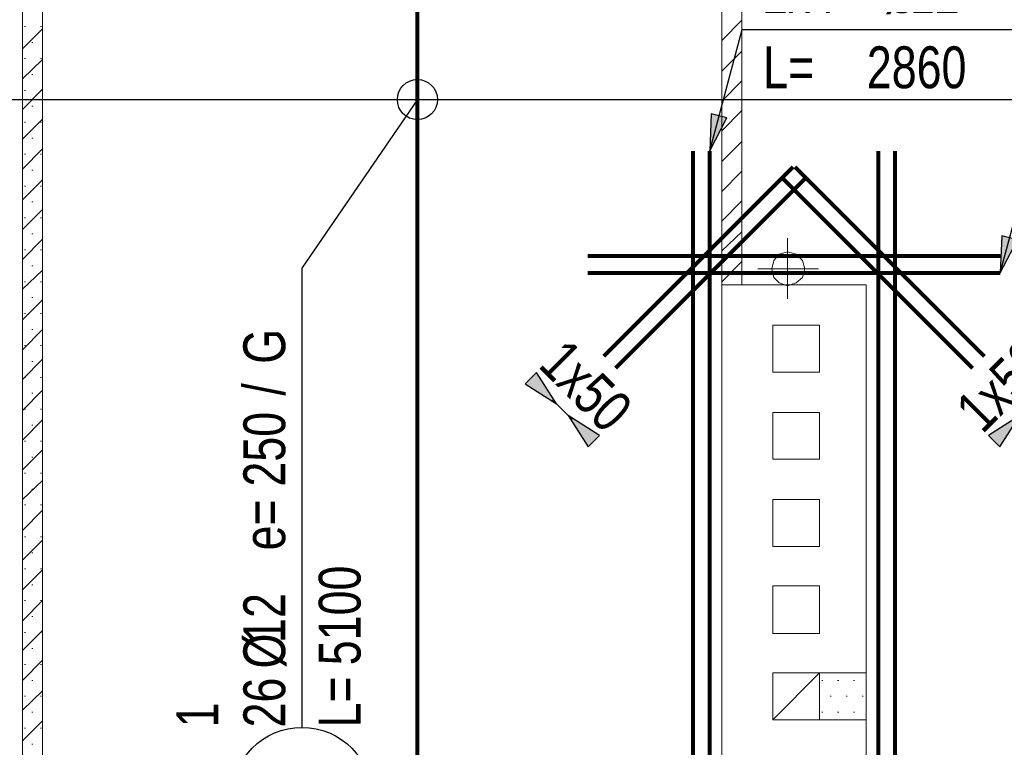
# Model space of a CAD drawing. Header units: millimetres. Extents: x -35363 to 17197, y 5744 to 29461.
# Tile 15 of 29: x -6138 to -3198, y 18202 to 20374. Entities that reach past the tile are written whole.
import ezdxf
from ezdxf.enums import TextEntityAlignment as Align

# ---------------------------------------------------------------- set-up
doc = ezdxf.new("R2010")
doc.units = ezdxf.units.MM
for name, color, linetype in [('BZ_odn', 1, 'Continuous'), ('BZ_opi1', 7, 'Continuous'), ('BZ_opi2', 4, 'Continuous'), ('BZ_P_pow', 101, 'Continuous'), ('BZ_P_wid', 3, 'Continuous'), ('BZ_wym', 1, 'Continuous')]:
    doc.layers.add(name, color=color, linetype=linetype)
doc.layers.add('BZ_pom', color=6, linetype='Continuous', plot=False)
doc.styles.add('BIKTBG', font='txt', dxfattribs={"width": 0.85})
doc.styles.add('BIKTS', font='bikromsw.shx', dxfattribs={"width": 0.85})
doc.styles.add('BIKWYM', font='bikromsw.shx', dxfattribs={"width": 0.8})
doc.dimstyles.new('BZ_ST_50_mm', dxfattribs={"dimscale": 5, "dimtxt": 25, "dimasz": 1.666667, "dimexe": 24, "dimexo": 0, "dimgap": 0, "dimtad": 0, "dimdec": 1, "dimrnd": 0.5, "dimdsep": 46, "dimtxsty": 'BIKWYM', "dimblk": 'WYM-ST', "dimcen": 0, "dimdle": 20, "dimclrd": 256, "dimclre": 256, "dimclrt": 7, "dimadec": 0, "dimazin": 0, "dimtfac": 0.033333, "dimtdec": 1, "dimtix": 1, "dimtmove": 2, "dimatfit": 3, "dimldrblk": 'WYM-ST', "dimfxl": 0, "dimtvp": 0.8, "dimtolj": 1, "dimtzin": 0, "dimarcsym": 0})

# ---------------------------------------------------------------- blocks, each defined once
blk = doc.blocks.new('WYM-ST')
blk.add_hatch(color=256).paths.add_polyline_path([(0, 0), (-13, 2.88), (-13, -2.88)])
blk.add_lwpolyline([(0, 0), (-13, 2.88), (-13, -2.88), (0, 0)])
blk = doc.blocks.new('*D65')
at = {"layer": 'BZ_odn', "lineweight": -2}
blk.add_line((-7981.4, 20135.8), (-1558.8, 20135.8), dxfattribs=at)
at = {"layer": 'Defpoints', "color": 0}
for p in [(-7989.8, 20135.8), (-1550.4, 20135.8), (-1550.4, 20135.8)]:
    blk.add_point(p, dxfattribs=at)
at = {"layer": 'BZ_odn', "linetype": 'ByBlock', "lineweight": -2, "xscale": 8.333333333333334, "yscale": 8.333333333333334, "zscale": 8.333333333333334, "rotation": 180}
blk.add_blockref('WYM-ST', (-7989.8, 20135.8), dxfattribs=at)
at = {"layer": 'BZ_odn', "linetype": 'ByBlock', "lineweight": -2, "xscale": 8.333333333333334, "yscale": 8.333333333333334, "zscale": 8.333333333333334}
blk.add_blockref('WYM-ST', (-1550.4, 20135.8), dxfattribs=at)
blk = doc.blocks.new('bik_BlkOpPretPow', base_point=(-23.7, 3382.3))
at = {"layer": 'BZ_opi1', "style": 'BIKTS', "width": 0.8}
for tag, p in [('SZTUK', (425.3, 3432.3)), ('PRZEDR_FI', (1030, 3432.3)), ('PRZEKROJ', (1106.2, 3432.3)), ('PRZEDR_E', (1382.4, 3432.3)), ('ROZSTAW', (1572.9, 3432.3)), ('PRZEDR_U', (1844.3, 3432.3)), ('SYMBOL', (1939.6, 3432.3)), ('PRZEDR_L', (38.8, 3207.3)), ('DLUGOSC', (224.5, 3207.3)), ('DLUGOSC_SRD', (586.4, 3207.3)), ('UWAGA', (38.8, 3019.8))]:
    blk.add_attdef(tag, p, '', height=125, dxfattribs=at)
at = {"layer": 'BZ_opi1', "style": 'BIKTS', "width": 0.8, "flags": 3}
for tag in ['GATUNEK', 'PRZEDR_SZT']:
    blk.add_attdef(tag, (2162.8, 2119.8), '', height=125, dxfattribs=at)
at = {"layer": 'BZ_opi2', "style": 'BIKTBG', "width": 0.8}
for tag, p in [('PRZEDR_NR', (38.8, 3432.3)), ('NUMER', (235.8, 3432.3))]:
    blk.add_attdef(tag, p, '', height=175, dxfattribs=at)
at = {"layer": 'BZ_pom', "width": 0.8}
for tag, p, height, style in [('POZYCJA', (2162.8, 3432.3), 175, 'BIKTBG'), ('METODA_L', (2162.8, 3207.3), 125, 'BIKTS')]:
    blk.add_attdef(tag, p, '', height=height, dxfattribs=dict(at, style=style))
at = {"layer": 'BZ_wym', "style": 'BIKTS', "width": 0.8, "flags": 3}
for tag, p in [('TYP_PRETA', (2162.8, 3244.8)), ('ID', (2162.8, 3057.3)), ('ID_C', (2162.8, 2869.8)), ('EURO_KOD', (2162.8, 2682.3)), ('HAK_1', (2162.8, 2494.8)), ('HAK_2', (2162.8, 2307.3)), ('b_atr_0', (2162.8, 2119.8))]:
    blk.add_attdef(tag, p, '', height=125, dxfattribs=at)
blk = doc.blocks.new('bik_BlkOpPret', base_point=(-3980.7, 20344.6))
at = {"layer": 'BZ_opi1', "style": 'BIKTS', "width": 0.8}
for tag, p in [('SZTUK', (-3918.2, 20394.6)), ('PRZEKROJ', (-3480.1, 20394.6)), ('PRZEDR_FI', (-3556.3, 20394.6)), ('PRZEDR_L', (-3918.2, 20169.6)), ('DLUGOSC', (-3608.7, 20169.6)), ('UWAGA', (-3918.2, 19994.6))]:
    blk.add_attdef(tag, p, '', height=125, dxfattribs=at)
at = {"layer": 'BZ_opi2', "style": 'BIKTBG', "width": 0.8}
blk.add_attdef('NUMER', text='', height=175, dxfattribs=at).set_placement((-2894.5, 20344.6), align=Align.MIDDLE_CENTER)
at = {"layer": 'BZ_pom', "width": 0.8}
for tag, p, height, style in [('POZYCJA', (-3104.5, 20594.6), 175, 'BIKTBG'), ('GATUNEK', (-2815, 20594.6), 125, 'BIKTS'), ('METODA_L', (-2695, 20344.6), 125, 'BIKTS'), ('EURO_KOD', (-2509.2, 20344.6), 125, 'BIKTS')]:
    blk.add_attdef(tag, p, '', height=height, dxfattribs=dict(at, style=style))
at = {"layer": 'BZ_wym', "width": 0.8}
for tag, p, height, style, flags in [('PRZEDR_NR', (-3918.2, 19807.1), 175, 'BIKTBG', 1), ('PRZEDR_SZT', (-3918.2, 19619.6), 125, 'BIKTS', 1), ('TYP_PRETA', (-3918.2, 19432.1), 125, 'BIKTS', 3), ('EURO_KOD_SEGMENTY', (-3618.2, 19244.6), 125, 'BIKTS', 3), ('HAK_1', (-3918.2, 19057.1), 125, 'BIKTS', 3), ('HAK_2', (-3918.2, 18869.6), 125, 'BIKTS', 3), ('ID', (-3918.2, 18682.1), 125, 'BIKTS', 3), ('ID_C', (-3918.2, 18494.6), 125, 'BIKTS', 3), ('b_atr_0', (-3918.2, 18307.1), 125, 'BIKTS', 3)]:
    blk.add_attdef(tag, p, '', height=height, dxfattribs=dict(at, style=style, flags=flags))
blk = doc.blocks.new('*D96')
at = {"layer": 'BZ_odn', "lineweight": -2}
for p, q in [((-4541.5, 19233.6), (-4547.4, 19239.5)), ((-4500.2, 19192.4), (-4535.6, 19227.7)), ((-4494.3, 19186.5), (-4488.5, 19180.6))]:
    blk.add_line(p, q, dxfattribs=at)
at = {"layer": 'Defpoints', "color": 0}
for p in [(-4535.6, 19227.7), (-4535.6, 19227.7), (-4500.2, 19192.4)]:
    blk.add_point(p, dxfattribs=at)
at = {"layer": 'BZ_odn', "linetype": 'ByBlock', "lineweight": -2, "xscale": 8.333333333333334, "yscale": 8.333333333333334, "zscale": 8.333333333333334}
for p, rotation in [((-4535.6, 19227.7), 315.0000000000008), ((-4500.2, 19192.4), 135.0000000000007)]:
    blk.add_blockref('WYM-ST', p, dxfattribs=dict(at, rotation=rotation))
at = {"layer": 'BZ_odn', "color": 7, "insert": (-4447.2, 19280.7), "char_height": 125, "attachment_point": 5, "rotation": 315, "style": 'BIKWYM'}
blk.add_mtext('\\A1;1x50', dxfattribs=at)
blk = doc.blocks.new('*D97')
at = {"layer": 'BZ_odn', "lineweight": -2}
for p, q in [((-3151.6, 19192.4), (-3116.3, 19227.7)), ((-3110.4, 19233.6), (-3104.5, 19239.5)), ((-3157.5, 19186.5), (-3163.4, 19180.6))]:
    blk.add_line(p, q, dxfattribs=at)
at = {"layer": 'Defpoints', "color": 0}
for p in [(-3116.3, 19227.7), (-3116.3, 19227.7), (-3151.6, 19192.4)]:
    blk.add_point(p, dxfattribs=at)
at = {"layer": 'BZ_odn', "linetype": 'ByBlock', "lineweight": -2, "xscale": 8.333333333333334, "yscale": 8.333333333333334, "zscale": 8.333333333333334}
for p, rotation in [((-3116.3, 19227.7), 224.9999999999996), ((-3151.6, 19192.4), 44.99999999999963)]:
    blk.add_blockref('WYM-ST', p, dxfattribs=dict(at, rotation=rotation))
at = {"layer": 'BZ_odn', "color": 7, "insert": (-3204.6, 19280.7), "char_height": 125, "attachment_point": 5, "rotation": 45, "style": 'BIKWYM'}
blk.add_mtext('\\A1;1x50', dxfattribs=at)

msp = doc.modelspace()

# ---------------------------------------------------------------- linework, layer by layer
at = {"color": 7, "linetype": 'Continuous', "lineweight": 9}
for p, q in [((-6130, 21353.27), (-6130, 17433.81)), ((-6069.7, 21353.27), (-6069.7, 17652.79)), ((-4041.73, 21353.27), (-4041.73, 19582.37)), ((-3981.44, 21353.27), (-3981.44, 19582.37)), ((-6069.7, 20347.22), (-6130, 20286.92)), ((-6123.65, 20353.57), (-6120.48, 20353.57)), ((-6076.05, 20353.57), (-6072.87, 20353.57)), ((-3981.44, 20372.61), (-4041.73, 20312.31)), ((-6101.44, 20305.97), (-6098.26, 20305.97)), ((-6123.65, 20258.36), (-6120.48, 20258.36)), ((-6076.05, 20258.36), (-6072.87, 20258.36)), ((-3981.44, 20280.58), (-4041.73, 20220.28)), ((-6069.7, 20255.19), (-6130, 20198.06)), ((-6101.44, 20210.76), (-6098.26, 20210.76)), ((-3981.44, 20191.71), (-4041.73, 20131.41)), ((-6069.7, 20166.32), (-6130, 20106.02)), ((-6123.65, 20163.15), (-6120.48, 20163.15)), ((-6076.05, 20163.15), (-6072.87, 20163.15)), ((-6101.44, 20115.55), (-6098.26, 20115.55)), ((-3981.44, 20102.85), (-4041.73, 20042.55)), ((-6069.7, 20077.46), (-6130, 20017.16)), ((-6123.65, 20067.94), (-6120.48, 20067.94)), ((-6076.05, 20067.94), (-6072.87, 20067.94)), ((-6101.44, 20020.34), (-6098.26, 20020.34)), ((-3981.44, 20010.82), (-4041.73, 19950.52)), ((-6069.7, 19988.6), (-6130, 19928.3)), ((-6123.65, 19972.73), (-6120.48, 19972.73)), ((-6076.05, 19972.73), (-6072.87, 19972.73)), ((-6101.44, 19925.13), (-6098.26, 19925.13)), ((-3981.44, 19921.95), (-4041.73, 19861.65)), ((-6069.7, 19896.56), (-6130, 19836.26)), ((-6123.65, 19877.52), (-6120.48, 19877.52)), ((-6076.05, 19877.52), (-6072.87, 19877.52)), ((-6101.44, 19829.92), (-6098.26, 19829.92)), ((-3981.44, 19833.09), (-4041.73, 19772.79)), ((-6069.7, 19807.7), (-6130, 19747.4)), ((-6123.65, 19782.31), (-6120.48, 19782.31)), ((-6076.05, 19782.31), (-6072.87, 19782.31)), ((-6101.44, 19734.71), (-6098.26, 19734.71)), ((-3981.44, 19741.05), (-4041.73, 19683.93)), ((-6069.7, 19718.84), (-6130, 19658.54)), ((-6123.65, 19687.1), (-6120.48, 19687.1)), ((-6076.05, 19687.1), (-6072.87, 19687.1)), ((-6101.44, 19639.5), (-6098.26, 19639.5)), ((-3981.44, 19652.19), (-4041.73, 19591.89)), ((-6069.7, 19626.8), (-6130, 19569.68)), ((-6123.65, 19591.89), (-6120.48, 19591.89)), ((-6076.05, 19591.89), (-6072.87, 19591.89)), ((-6069.7, 19537.94), (-6130, 19477.64)), ((-6101.44, 19544.29), (-6098.26, 19544.29)), ((-6123.65, 19496.68), (-6120.48, 19496.68)), ((-6076.05, 19496.68), (-6072.87, 19496.68)), ((-3749.76, 19322.13), (-3749.76, 19461.77)), ((-6069.7, 19449.08), (-6130, 19388.78)), ((-6101.44, 19449.08), (-6098.26, 19449.08)), ((-6123.65, 19401.47), (-6120.48, 19401.47)), ((-6076.05, 19401.47), (-6072.87, 19401.47)), ((-6069.7, 19360.22), (-6130, 19299.92)), ((-6101.44, 19353.87), (-6098.26, 19353.87)), ((-3749.76, 19322.13), (-3889.4, 19322.13)), ((-6123.65, 19306.26), (-6120.48, 19306.26)), ((-6076.05, 19306.26), (-6072.87, 19306.26)), ((-6069.7, 19268.18), (-6130, 19207.88)), ((-6101.44, 19258.66), (-6098.26, 19258.66)), ((-6123.65, 19211.05), (-6120.48, 19211.05)), ((-6076.05, 19211.05), (-6072.87, 19211.05)), ((-3749.76, 19201.53), (-3889.4, 19201.53)), ((-3889.4, 19201.53), (-3889.4, 19061.89)), ((-3749.76, 19061.89), (-3749.76, 19201.53)), ((-6069.7, 19179.32), (-6130, 19119.02)), ((-6101.44, 19163.45), (-6098.26, 19163.45)), ((-6123.65, 19115.85), (-6120.48, 19115.85)), ((-6076.05, 19115.85), (-6072.87, 19115.85)), ((-6069.7, 19090.46), (-6130, 19030.16)), ((-6101.44, 19068.24), (-6098.26, 19068.24)), ((-3749.76, 19061.89), (-3889.4, 19061.89)), ((-6123.65, 19020.64), (-6120.48, 19020.64)), ((-6076.05, 19020.64), (-6072.87, 19020.64)), ((-6069.7, 18998.42), (-6130, 18941.29)), ((-6101.44, 18973.03), (-6098.26, 18973.03)), ((-3749.76, 18941.29), (-3889.4, 18941.29)), ((-3889.4, 18941.29), (-3889.4, 18801.65)), ((-3749.76, 18801.65), (-3749.76, 18941.29)), ((-6069.7, 18909.56), (-6130, 18849.26)), ((-6123.65, 18925.43), (-6120.48, 18925.43)), ((-6076.05, 18925.43), (-6072.87, 18925.43)), ((-6101.44, 18877.82), (-6098.26, 18877.82)), ((-6069.7, 18820.7), (-6130, 18760.4)), ((-6123.65, 18830.22), (-6120.48, 18830.22)), ((-6076.05, 18830.22), (-6072.87, 18830.22)), ((-3749.76, 18801.65), (-3889.4, 18801.65)), ((-6101.44, 18782.61), (-6098.26, 18782.61)), ((-6069.7, 18731.83), (-6130, 18671.53)), ((-6123.65, 18735.01), (-6120.48, 18735.01)), ((-6076.05, 18735.01), (-6072.87, 18735.01)), ((-6101.44, 18687.4), (-6098.26, 18687.4)), ((-3749.76, 18684.23), (-3889.4, 18684.23)), ((-3889.4, 18684.23), (-3889.4, 18541.41)), ((-3749.76, 18541.41), (-3749.76, 18684.23)), ((-6069.7, 18639.8), (-6130, 18579.5)), ((-6123.65, 18639.8), (-6120.48, 18639.8)), ((-6076.05, 18639.8), (-6072.87, 18639.8)), ((-6101.44, 18592.19), (-6098.26, 18592.19)), ((-6069.7, 18550.94), (-6130, 18490.64)), ((-6123.65, 18544.59), (-6120.48, 18544.59)), ((-6076.05, 18544.59), (-6072.87, 18544.59)), ((-3749.76, 18541.41), (-3889.4, 18541.41)), ((-6101.44, 18496.98), (-6098.26, 18496.98)), ((-6069.7, 18462.07), (-6130, 18401.77)), ((-6123.65, 18449.38), (-6120.48, 18449.38)), ((-6076.05, 18449.38), (-6072.87, 18449.38)), ((-3749.76, 18423.99), (-3889.4, 18423.99)), ((-3889.4, 18423.99), (-3889.4, 18284.35)), ((-3749.76, 18284.35), (-3749.76, 18423.99)), ((-6101.44, 18401.77), (-6098.26, 18401.77)), ((-3743.41, 18401.77), (-3740.24, 18401.77)), ((-3695.81, 18401.77), (-3692.63, 18401.77)), ((-3648.2, 18401.77), (-3645.03, 18401.77)), ((-6069.7, 18370.04), (-6130, 18312.91)), ((-6123.65, 18354.17), (-6120.48, 18354.17)), ((-6076.05, 18354.17), (-6072.87, 18354.17)), ((-3718.02, 18354.17), (-3714.85, 18354.17)), ((-3670.42, 18354.17), (-3667.24, 18354.17)), ((-3622.81, 18354.17), (-3619.64, 18354.17)), ((-6101.44, 18306.56), (-6098.26, 18306.56)), ((-3743.41, 18306.56), (-3740.24, 18306.56)), ((-3695.81, 18306.56), (-3692.63, 18306.56)), ((-3648.2, 18306.56), (-3645.03, 18306.56)), ((-6069.7, 18281.17), (-6130, 18220.88)), ((-6123.65, 18258.96), (-6120.48, 18258.96)), ((-6076.05, 18258.96), (-6072.87, 18258.96)), ((-3749.76, 18284.35), (-3889.4, 18284.35)), ((-3749.76, 18284.35), (-3610.12, 18284.35)), ((-6101.44, 18211.35), (-6098.26, 18211.35))]:
    msp.add_line(p, q, dxfattribs=at)
at = {"color": 7, "linetype": 'Continuous', "lineweight": 5}
for p, q in [((-3981.44, 20182.19), (-3981.44, 20782.01)), ((-6069.7, 20347.22), (-6069.7, 20226.62)), ((-6069.7, 20198.06), (-6069.7, 20077.46)), ((-6069.7, 20048.9), (-6069.7, 19928.3)), ((-6069.7, 19896.56), (-6069.7, 19779.14)), ((-6069.7, 19747.4), (-6069.7, 19626.8)), ((-3844.97, 19722.01), (-3844.97, 19541.11)), ((-3752.93, 19629.98), (-3933.83, 19629.98)), ((-6069.7, 19598.24), (-6069.7, 19477.64)), ((-6069.7, 19449.08), (-6069.7, 19328.48)), ((-6069.7, 19296.74), (-6069.7, 19179.32)), ((-6069.7, 19147.58), (-6069.7, 19026.98)), ((-6069.7, 18998.42), (-6069.7, 18877.82)), ((-6069.7, 18849.26), (-6069.7, 18728.66)), ((-6069.7, 18696.92), (-6069.7, 18579.5)), ((-6069.7, 18547.76), (-6069.7, 18427.16)), ((-6069.7, 18398.6), (-6069.7, 18278)), ((-6069.7, 18249.44), (-6069.7, 18128.84))]:
    msp.add_line(p, q, dxfattribs=at)
msp.add_lwpolyline([(-3794.19, 19629.98), (-3800.54, 19604.59), (-3819.58, 19588.72), (-3844.97, 19579.2), (-3870.36, 19588.72), (-3886.23, 19604.59), (-3892.57, 19629.98), (-3886.23, 19655.37), (-3870.36, 19674.41), (-3844.97, 19680.76), (-3819.58, 19674.41), (-3800.54, 19655.37)], close=True, dxfattribs=at)
at = {"color": 7, "linetype": 'Continuous', "lineweight": 9}
msp.add_lwpolyline([(-4041.73, 19582.37), (-4041.73, 17522.67), (-3610.12, 17522.67), (-3610.12, 19582.37)], close=True, dxfattribs=at)
for points in [[(-3749.76, 19461.77), (-3889.4, 19461.77), (-3889.4, 19322.13)], [(-3889.4, 18284.35), (-3749.76, 18423.99), (-3610.12, 18423.99)]]:
    msp.add_lwpolyline(points, dxfattribs=at)
at = {"layer": 'BZ_odn'}
for centre, radius in [((-4950.39, 20135.76), 60), ((-5295.09, 18051.13), 210)]:
    msp.add_circle(centre, radius, dxfattribs=at)
at = {"layer": 'BZ_P_pow', "const_width": 12}
msp.add_lwpolyline([(-4950.39, 21323.27), (-4950.39, 16222.91)], dxfattribs=at)
at = {"layer": 'BZ_P_wid', "const_width": 12}
for points in [[(-4127.73, 17122.67), (-4127.73, 19982.37)], [(-4077.73, 17122.67), (-4077.73, 19982.37)], [(-3574.12, 17122.67), (-3574.12, 19982.37)], [(-3524.12, 17122.67), (-3524.12, 19982.37)], [(-3828.49, 19934.81), (-4394.18, 19369.13)], [(-3823.36, 19934.81), (-3257.68, 19369.13)], [(-3793.13, 19899.46), (-4358.82, 19333.77)], [(-3858.72, 19899.46), (-3293.03, 19333.77)], [(-4441.73, 19668.37), (-3210.12, 19668.37)], [(-4441.73, 19618.37), (-3210.12, 19618.37)]]:
    msp.add_lwpolyline(points, dxfattribs=at)

# ---------------------------------------------------------------- block references
ref = msp.add_blockref('bik_BlkOpPret', (-3980.68, 20344.59))
ref.add_attrib('NUMER', '23', dxfattribs={"layer": 'BZ_opi2', "height": 175, "style": 'BIKTBG', "width": 0.8}).set_placement((-2894.49, 20344.59), align=Align.MIDDLE_CENTER)
ref.add_attrib('POZYCJA', '1', (-3104.49, 20594.59), dxfattribs={"layer": 'BZ_pom', "height": 175, "style": 'BIKTBG', "width": 0.8})
ref.add_attrib('SZTUK', '2x4', (-3918.18, 20394.59), dxfattribs={"layer": 'BZ_opi1', "height": 125, "style": 'BIKTS', "width": 0.8})
ref.add_attrib('GATUNEK', 'B', (-2814.98, 20594.59), dxfattribs={"layer": 'BZ_pom', "height": 125, "style": 'BIKTS', "width": 0.8})
ref.add_attrib('PRZEKROJ', '12', (-3480.08, 20394.59), dxfattribs={"layer": 'BZ_opi1', "height": 125, "style": 'BIKTS', "width": 0.8})
ref.add_attrib('DLUGOSC', '2860', (-3608.65, 20169.59), dxfattribs={"layer": 'BZ_opi1', "height": 125, "style": 'BIKTS', "width": 0.8})
ref.add_attrib('METODA_L', 'B', (-2694.96, 20344.59), dxfattribs={"layer": 'BZ_pom', "height": 125, "style": 'BIKTS', "width": 0.8})
ref.add_attrib('PRZEDR_FI', '%%c', (-3556.27, 20394.59), dxfattribs={"layer": 'BZ_opi1', "height": 125, "style": 'BIKTS', "width": 0.8})
ref.add_attrib('PRZEDR_L', 'L=', (-3918.18, 20169.59), dxfattribs={"layer": 'BZ_opi1', "height": 125, "style": 'BIKTS', "width": 0.8})
ref.add_attrib('EURO_KOD', '00', (-2509.25, 20344.59), dxfattribs={"layer": 'BZ_pom', "height": 125, "style": 'BIKTS', "oblique": 18, "width": 0.8})
ref = msp.add_blockref('bik_BlkOpPretPow', (-5295.09, 19632.56), dxfattribs=dict(rotation=90))
ref.add_attrib('NUMER', '1', dxfattribs={"layer": 'BZ_opi2', "color": 2, "height": 175, "rotation": 90, "style": 'BIKTBG', "width": 0.8}).set_placement((-5295.09, 18051.13), align=Align.MIDDLE_CENTER)
ref.add_attrib('POZYCJA', '1', (-5545.09, 18261.13), dxfattribs={"layer": 'BZ_pom', "color": 2, "height": 125, "rotation": 90, "style": 'BIKTS', "width": 0.8})
ref.add_attrib('SZTUK', '26', (-5345.09, 18261.13), dxfattribs={"layer": 'BZ_opi1', "color": 2, "height": 125, "rotation": 90, "style": 'BIKTS', "width": 0.8})
ref.add_attrib('PRZEKROJ', '12', (-5345.09, 18513.51), dxfattribs={"layer": 'BZ_opi1', "color": 2, "height": 125, "rotation": 90, "style": 'BIKTS', "width": 0.8})
ref.add_attrib('DLUGOSC', '5100', (-5120.09, 18446.84), dxfattribs={"layer": 'BZ_opi1', "color": 2, "height": 125, "rotation": 90, "style": 'BIKTS', "width": 0.8})
ref.add_attrib('METODA_L', 'B', (-5295.09, 17689.7), dxfattribs={"layer": 'BZ_pom', "color": 2, "height": 125, "rotation": 90, "style": 'BIKTS', "width": 0.8})
ref.add_attrib('PRZEDR_FI', '%%c', (-5345.09, 18437.32), dxfattribs={"layer": 'BZ_opi1', "color": 2, "height": 125, "rotation": 90, "style": 'BIKTS', "width": 0.8})
ref.add_attrib('PRZEDR_L', 'L=', (-5120.09, 18261.13), dxfattribs={"layer": 'BZ_opi1', "color": 2, "height": 125, "rotation": 90, "style": 'BIKTS', "width": 0.8})
ref.add_attrib('PRZEDR_E', 'e=', (-5345.09, 18789.7), dxfattribs={"layer": 'BZ_opi1', "color": 2, "height": 125, "rotation": 90, "style": 'BIKTS', "width": 0.8})
ref.add_attrib('ROZSTAW', '250', (-5345.09, 18980.18), dxfattribs={"layer": 'BZ_opi1', "color": 2, "height": 125, "rotation": 90, "style": 'BIKTS', "width": 0.8})
ref.add_attrib('PRZEDR_U', '/', (-5345.09, 19251.61), dxfattribs={"layer": 'BZ_opi1', "color": 2, "height": 125, "rotation": 90, "style": 'BIKTS', "width": 0.8})
ref.add_attrib('SYMBOL', 'G', (-5345.09, 19346.84), dxfattribs={"layer": 'BZ_opi1', "color": 2, "height": 125, "rotation": 90, "style": 'BIKTS', "width": 0.8})

# ---------------------------------------------------------------- dimensions: what is measured, and where the dimension line sits
at = {"layer": 'BZ_odn', "color": 2}
dim = msp.add_aligned_dim(p1=(-7989.76, 20135.76), p2=(-1550.42, 20135.76), distance=0, text=' ', dimstyle='BZ_ST_50_mm', override={"dimexe": 0, "dimdle": 0, "dimse1": 1, "dimse2": 1}, dxfattribs=at)
dim.commit()
dim.dimension.update_dxf_attribs({"geometry": '*D65', "text_midpoint": (-4770.09, 20135.76)})
at = {"layer": 'BZ_odn'}
for base, p1, p2, angle, picture, middle in [((-4535.6, 19227.71), (-4500.24, 19192.35), (-4535.6, 19227.71), 135, '*D96', (-4447.21, 19280.74)), ((-3116.26, 19227.71), (-3151.61, 19192.35), (-3116.26, 19227.71), 45, '*D97', (-3204.64, 19280.74))]:
    dim = msp.add_linear_dim(base=base, p1=p1, p2=p2, angle=angle, text='1x50', dimstyle='BZ_ST_50_mm', override={"dimexe": 0, "dimdle": 0, "dimse1": 1, "dimse2": 1}, dxfattribs=at)
    dim.commit()
    dim.dimension.update_dxf_attribs({"geometry": picture, "text_midpoint": middle})

# ---------------------------------------------------------------- leaders
for points in [[(-4077.73, 19982.37), (-3980.68, 20344.59), (-3104.49, 20344.59)], [(-3210.12, 19618.37), (-3113.06, 19980.59), (-2236.87, 19980.59)]]:
    msp.add_leader(points, dimstyle='BZ_ST_50_mm', dxfattribs=at)
at = {"layer": 'BZ_odn', "has_arrowhead": 0}
msp.add_leader([(-4950.39, 20135.76), (-5295.09, 19632.56), (-5295.09, 18261.13)], dimstyle='BZ_ST_50_mm', dxfattribs=at)

doc.saveas('drawing.dxf')
